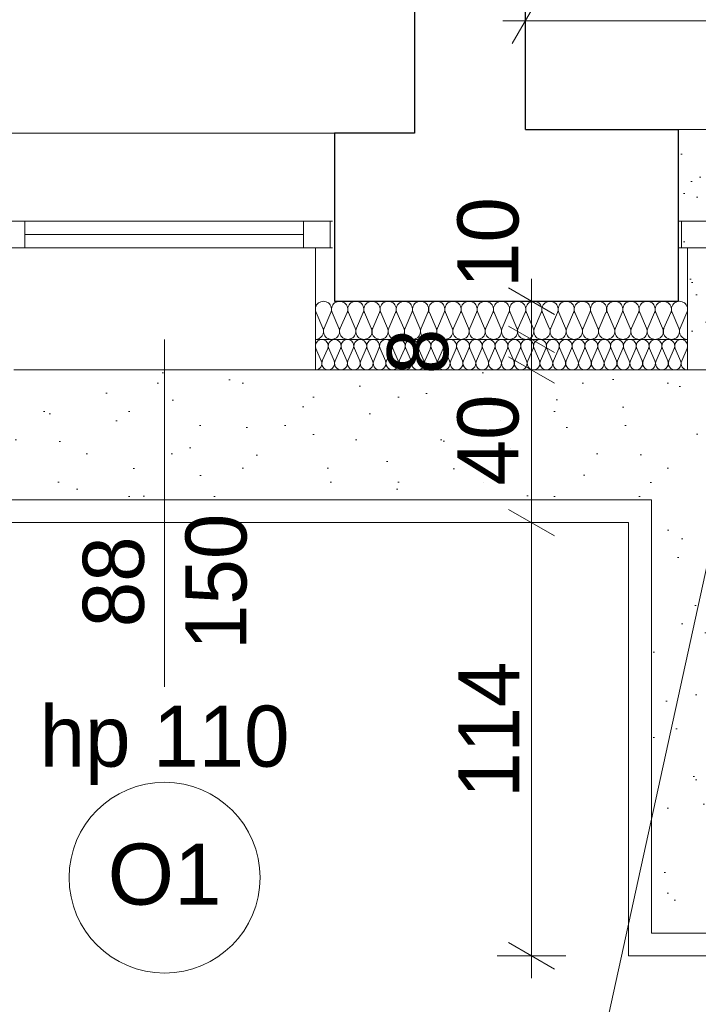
# Model space of a CAD drawing. Extents: x -613240 to -325500, y -25863 to 152403.
# Tile 49 of 254: x -420149 to -418372, y 21071 to 23650. Entities that reach past the tile are written whole.
import ezdxf

# ---------------------------------------------------------------- set-up
doc = ezdxf.new("R2010")
doc.units = 0
doc.header["$MEASUREMENT"] = 0
for name, color, linetype in [('Arch ocieplenie', 7, 'Continuous'), ('Arch opisy', 7, 'Continuous'), ('Inwent Izolacje', 7, 'Continuous'), ('INWENT WYMIARY', 7, 'Continuous')]:
    doc.layers.add(name, color=color, linetype=linetype)
for name, color, linetype, lineweight, true_color in [('Arch ocieplenie_Nr_Pióra__9', 7, 'Continuous', 13, 0x3dad99), ('Arch okna_Nr_Pióra__82', 7, 'Continuous', 20, 0xaaaaaa), ('Arch opisy okien_Nr_Pióra__9', 7, 'Continuous', 13, 0x3dad99), ('Arch opisy_Nr_Pióra__9', 7, 'Continuous', 13, 0x3dad99), ('Arch wyburzenia_Nr_Pióra__2', 7, 'Continuous', 13, 0x7f7f7f), ('Arch wykończenie_Nr_Pióra__3', 7, 'Continuous', 18, 0xff6600), ('Inwent Izolacje_Nr_Pióra__2', 7, 'Continuous', 13, 0x7f7f7f), ('INWENT.ŚCIANY_Nr_Pióra__2', 7, 'Continuous', 13, 0x7f7f7f)]:
    doc.layers.add(name, color=color, linetype=linetype, lineweight=lineweight, true_color=true_color)
for name, color, linetype, lineweight in [('Arch opisy_Nr_Pióra__21', 7, 'Continuous', 9), ('Arch opisy_Nr_Pióra__95', 6, 'Continuous', 13), ('Arch teren_Nr_Pióra__5', 7, 'Continuous', 13), ('INWENT WYMIARY_Nr_Pióra__21', 7, 'Continuous', 9), ('INWENT. OKNA_Nr_Pióra__21', 7, 'Continuous', 9), ('INWENT. OKNA_Nr_Pióra__5', 7, 'Continuous', 13), ('INWENT.ŚCIANY_Nr_Pióra__1', 7, 'Continuous', 25), ('INWENT.ŚCIANY_Nr_Pióra__21', 7, 'Continuous', 9)]:
    doc.layers.add(name, color=color, linetype=linetype, lineweight=lineweight)
doc.styles.add('GENERATED_STYLE_1', font='txt')
doc.styles.add('GENERATED_STYLE_10', font='arial.ttf')
doc.styles.add('GENERATED_STYLE_5', font='txt')
doc.dimstyles.new('GENERATED_STYLE__1', dxfattribs={"dimtxt": 160.000002, "dimasz": 91.2, "dimexe": 0.18, "dimexo": 0, "dimgap": 0.09, "dimtad": 1, "dimtih": 1, "dimtoh": 1, "dimdec": 0, "dimlfac": 0.1, "dimzin": 0, "dimdsep": 46, "dimtxsty": 'GENERATED_STYLE_1', "dimblk": 'ARROWHEAD_2', "dimblk1": 'ARROWHEAD_2', "dimblk2": 'ARROWHEAD_2', "dimcen": 0.09, "dimclrd": 7, "dimclre": 7, "dimclrt": 7, "dimazin": 0, "dimtfac": 1, "dimtdec": 4, "dimtmove": 2, "dimatfit": 3, "dimfxl": 0, "dimtolj": 1, "dimtzin": 0, "dimarcsym": 0})
doc.dimstyles.new('GENERATED_STYLE__2', dxfattribs={"dimtxt": 160.000002, "dimasz": 91.2, "dimexe": 0.18, "dimexo": 0, "dimgap": 0.09, "dimtad": 1, "dimtih": 1, "dimtoh": 1, "dimdec": 0, "dimlfac": 0.1, "dimzin": 0, "dimdsep": 46, "dimtxsty": 'GENERATED_STYLE_1', "dimblk": 'ARROWHEAD_2', "dimblk1": 'ARROWHEAD_2', "dimblk2": 'ARROWHEAD_2', "dimcen": 0.09, "dimclrd": 7, "dimclre": 7, "dimclrt": 7, "dimazin": 0, "dimtfac": 1, "dimtdec": 4, "dimtmove": 0, "dimatfit": 3, "dimfxl": 0, "dimtolj": 1, "dimtzin": 0, "dimarcsym": 0})
doc.dimstyles.new('GENERATED_STYLE__3', dxfattribs={"dimtxt": 160.000002, "dimasz": 91.2, "dimexe": 0.18, "dimexo": 0, "dimgap": 0.09, "dimtad": 1, "dimdec": 0, "dimlfac": 0.1, "dimzin": 0, "dimdsep": 46, "dimtxsty": 'GENERATED_STYLE_1', "dimblk": 'ARROWHEAD_2', "dimblk1": 'ARROWHEAD_2', "dimblk2": 'ARROWHEAD_2', "dimcen": 0.09, "dimclrd": 7, "dimclre": 7, "dimclrt": 7, "dimazin": 0, "dimtfac": 1, "dimtdec": 4, "dimtmove": 0, "dimatfit": 3, "dimfxl": 0, "dimtolj": 1, "dimtzin": 0, "dimarcsym": 0})
doc.dimstyles.new('GENERATED_STYLE__9', dxfattribs={"dimtxt": 0.18, "dimasz": 109.44, "dimexe": 0.18, "dimexo": 0.0625, "dimgap": 0.09, "dimtad": 0, "dimtih": 1, "dimtoh": 1, "dimdec": 4, "dimzin": 0, "dimdsep": 46, "dimcen": 0.09, "dimadec": 0, "dimazin": 0, "dimtfac": 1, "dimtdec": 4, "dimtmove": 0, "dimatfit": 3, "dimldrblk": 'ARROWHEAD_11', "dimfxl": 0, "dimtolj": 1, "dimtzin": 0, "dimarcsym": 0})

# ---------------------------------------------------------------- blocks, each defined once
blk = doc.blocks.new('Izolacja cieplna 14_5', base_point=(-419374.9, 22732.6))
at = {"layer": 'Arch ocieplenie_Nr_Pióra__9', "linetype": 'Continuous'}
for p, q in [((-419373.5, 22788.8), (-419359.5, 22756.5)), ((-419356.7, 22756.5), (-419342.7, 22788.8)), ((-419339.9, 22788.8), (-419325.9, 22756.5)), ((-419323.1, 22756.5), (-419309.1, 22788.8)), ((-419306.3, 22788.8), (-419292.3, 22756.5)), ((-419289.5, 22756.5), (-419275.5, 22788.8)), ((-419272.7, 22788.8), (-419258.7, 22756.5)), ((-419255.9, 22756.5), (-419241.9, 22788.8)), ((-419239.1, 22788.8), (-419225.1, 22756.5)), ((-419222.2, 22756.5), (-419208.3, 22788.8)), ((-419205.4, 22788.8), (-419191.4, 22756.5)), ((-419188.6, 22756.5), (-419174.6, 22788.8)), ((-419171.8, 22788.8), (-419157.8, 22756.5)), ((-419155, 22756.5), (-419141, 22788.8)), ((-419138.2, 22788.8), (-419124.2, 22756.5)), ((-419121.4, 22756.5), (-419107.4, 22788.8)), ((-419104.6, 22788.8), (-419090.6, 22756.5)), ((-419087.8, 22756.5), (-419073.8, 22788.8)), ((-419070.9, 22788.8), (-419057, 22756.5)), ((-419054.1, 22756.5), (-419040.2, 22788.8)), ((-419037.3, 22788.8), (-419023.3, 22756.5)), ((-419020.5, 22756.5), (-419006.5, 22788.8)), ((-419003.7, 22788.8), (-418989.7, 22756.5)), ((-418986.9, 22756.5), (-418972.9, 22788.8)), ((-418970.1, 22788.8), (-418956.1, 22756.5)), ((-418953.3, 22756.5), (-418939.3, 22788.8)), ((-418936.5, 22788.8), (-418922.5, 22756.5)), ((-418919.7, 22756.5), (-418905.7, 22788.8)), ((-418902.8, 22788.8), (-418888.9, 22756.5)), ((-418886, 22756.5), (-418872, 22788.8)), ((-418869.2, 22788.8), (-418855.2, 22756.5)), ((-418852.4, 22756.5), (-418838.4, 22788.8)), ((-418835.6, 22788.8), (-418821.6, 22756.5)), ((-418818.8, 22756.5), (-418804.8, 22788.8)), ((-418802, 22788.8), (-418788, 22756.5)), ((-418785.2, 22756.5), (-418771.2, 22788.8)), ((-418768.4, 22788.8), (-418754.4, 22756.5)), ((-418751.6, 22756.5), (-418737.6, 22788.8)), ((-418734.7, 22788.8), (-418720.8, 22756.5)), ((-418717.9, 22756.5), (-418703.9, 22788.8)), ((-418701.1, 22788.8), (-418687.1, 22756.5)), ((-418684.3, 22756.5), (-418670.3, 22788.8)), ((-418667.5, 22788.8), (-418653.5, 22756.5)), ((-418650.7, 22756.5), (-418636.7, 22788.8)), ((-418633.9, 22788.8), (-418619.9, 22756.5)), ((-418617.1, 22756.5), (-418603.1, 22788.8)), ((-418600.3, 22788.8), (-418586.3, 22756.5)), ((-418583.4, 22756.5), (-418569.5, 22788.8)), ((-418566.6, 22788.8), (-418552.7, 22756.5)), ((-418549.8, 22756.5), (-418535.8, 22788.8)), ((-418533, 22788.8), (-418519, 22756.5)), ((-418516.2, 22756.5), (-418502.2, 22788.8)), ((-418499.4, 22788.8), (-418485.4, 22756.5)), ((-418482.6, 22756.5), (-418468.6, 22788.8)), ((-418465.8, 22788.8), (-418451.8, 22756.5)), ((-418449, 22756.5), (-418435, 22788.8)), ((-418432.2, 22788.8), (-418418.2, 22756.5)), ((-418415.3, 22756.5), (-418401.4, 22788.8))]:
    blk.add_line(p, q, dxfattribs=at)
for centre, start_param, end_param in [((-419358.1, 22795.6), 4.299595, 8.266775), ((-419324.5, 22795.6), 4.299595, 8.266775), ((-419290.9, 22795.6), 4.299595, 8.266775), ((-419257.3, 22795.6), 4.299595, 8.266775), ((-419223.7, 22795.6), 4.299595, 8.266775), ((-419190, 22795.6), 4.299595, 8.266775), ((-419156.4, 22795.6), 4.299595, 8.266775), ((-419122.8, 22795.6), 4.299595, 8.266775), ((-419089.2, 22795.6), 4.299595, 8.266775), ((-419055.6, 22795.6), 4.299595, 8.266775), ((-419021.9, 22795.6), 4.299595, 8.266775), ((-418988.3, 22795.6), 4.299595, 8.266775), ((-418954.7, 22795.6), 4.299595, 8.266775), ((-418921.1, 22795.6), 4.299595, 8.266775), ((-418887.4, 22795.6), 4.299595, 8.266775), ((-418853.8, 22795.6), 4.299595, 8.266775), ((-418820.2, 22795.6), 4.299595, 8.266775), ((-418786.6, 22795.6), 4.299595, 8.266775), ((-418753, 22795.6), 4.299595, 8.266775), ((-418719.3, 22795.6), 4.299595, 8.266775), ((-418685.7, 22795.6), 4.299595, 8.266775), ((-418652.1, 22795.6), 4.299595, 8.266775), ((-418618.5, 22795.6), 4.299595, 8.266775), ((-418584.9, 22795.6), 4.299595, 8.266775), ((-418551.2, 22795.6), 4.299595, 8.266775), ((-418517.6, 22795.6), 4.299595, 8.266775), ((-418484, 22795.6), 4.299595, 8.266775), ((-418450.4, 22795.6), 4.299595, 8.266775), ((-418416.8, 22795.6), 4.299595, 8.266775), ((-419374.9, 22749.6), 3.141593, 5.125182), ((-419341.3, 22749.6), 1.158004, 5.125183), ((-419307.7, 22749.6), 1.158004, 5.125183), ((-419274.1, 22749.6), 1.158004, 5.125183), ((-419240.5, 22749.6), 1.158004, 5.125183), ((-419206.8, 22749.6), 1.158004, 5.125183), ((-419173.2, 22749.6), 1.158004, 5.125183), ((-419139.6, 22749.6), 1.158004, 5.125183), ((-419106, 22749.6), 1.158004, 5.125183), ((-419072.4, 22749.6), 1.158004, 5.125183), ((-419038.7, 22749.6), 1.158004, 5.125183), ((-419005.1, 22749.6), 1.158004, 5.125183), ((-418971.5, 22749.6), 1.158004, 5.125183), ((-418937.9, 22749.6), 1.158004, 5.125183), ((-418904.3, 22749.6), 1.158004, 5.125183), ((-418870.6, 22749.6), 1.158004, 5.125183), ((-418837, 22749.6), 1.158004, 5.125183), ((-418803.4, 22749.6), 1.158004, 5.125183), ((-418769.8, 22749.6), 1.158004, 5.125183), ((-418736.2, 22749.6), 1.158004, 5.125183), ((-418702.5, 22749.6), 1.158004, 5.125183), ((-418668.9, 22749.6), 1.158004, 5.125183), ((-418635.3, 22749.6), 1.158004, 5.125183), ((-418601.7, 22749.6), 1.158004, 5.125183), ((-418568.1, 22749.6), 1.158004, 5.125183), ((-418534.4, 22749.6), 1.158004, 5.125183), ((-418500.8, 22749.6), 1.158004, 5.125183), ((-418467.2, 22749.6), 1.158004, 5.125183), ((-418433.6, 22749.6), 1.158004, 5.125183), ((-418399.9, 22749.6), 1.158004, 3.141593)]:
    blk.add_ellipse(centre, major_axis=(0, 17), ratio=0.988013, start_param=start_param, end_param=end_param, dxfattribs=at)
blk = doc.blocks.new('Izolacja cieplna 14_260', base_point=(-419374.9, 22812.6))
at = {"layer": 'Inwent Izolacje_Nr_Pióra__2', "linetype": 'Continuous'}
for p, q in [((-419373.2, 22882.8), (-419355.5, 22842.4)), ((-419352, 22842.4), (-419334.3, 22882.8)), ((-419330.8, 22882.8), (-419313.1, 22842.4)), ((-419309.6, 22842.4), (-419291.9, 22882.8)), ((-419288.4, 22882.8), (-419270.7, 22842.4)), ((-419267.2, 22842.4), (-419249.6, 22882.8)), ((-419246, 22882.8), (-419228.4, 22842.4)), ((-419224.8, 22842.4), (-419207.2, 22882.8)), ((-419203.6, 22882.8), (-419186, 22842.4)), ((-419182.4, 22842.4), (-419164.8, 22882.8)), ((-419161.2, 22882.8), (-419143.6, 22842.4)), ((-419140, 22842.4), (-419122.4, 22882.8)), ((-419118.8, 22882.8), (-419101.2, 22842.4)), ((-419097.6, 22842.4), (-419080, 22882.8)), ((-419076.4, 22882.8), (-419058.8, 22842.4)), ((-419055.2, 22842.4), (-419037.6, 22882.8)), ((-419034, 22882.8), (-419016.4, 22842.4)), ((-419012.8, 22842.4), (-418995.2, 22882.8)), ((-418991.6, 22882.8), (-418974, 22842.4)), ((-418970.4, 22842.4), (-418952.8, 22882.8)), ((-418949.3, 22882.8), (-418931.6, 22842.4)), ((-418928.1, 22842.4), (-418910.4, 22882.8)), ((-418906.9, 22882.8), (-418889.2, 22842.4)), ((-418885.7, 22842.4), (-418868, 22882.8)), ((-418864.5, 22882.8), (-418846.8, 22842.4)), ((-418843.3, 22842.4), (-418825.6, 22882.8)), ((-418822.1, 22882.8), (-418804.4, 22842.4)), ((-418800.9, 22842.4), (-418783.2, 22882.8)), ((-418779.7, 22882.8), (-418762.1, 22842.4)), ((-418758.5, 22842.4), (-418740.9, 22882.8)), ((-418737.3, 22882.8), (-418719.7, 22842.4)), ((-418716.1, 22842.4), (-418698.5, 22882.8)), ((-418694.9, 22882.8), (-418677.3, 22842.4)), ((-418673.7, 22842.4), (-418656.1, 22882.8)), ((-418652.5, 22882.8), (-418634.9, 22842.4)), ((-418631.3, 22842.4), (-418613.7, 22882.8)), ((-418610.1, 22882.8), (-418592.5, 22842.4)), ((-418588.9, 22842.4), (-418571.3, 22882.8)), ((-418567.7, 22882.8), (-418550.1, 22842.4)), ((-418546.5, 22842.4), (-418528.9, 22882.8)), ((-418525.3, 22882.8), (-418507.7, 22842.4)), ((-418504.1, 22842.4), (-418486.5, 22882.8)), ((-418482.9, 22882.8), (-418465.3, 22842.4)), ((-418461.8, 22842.4), (-418444.1, 22882.8)), ((-418440.6, 22882.8), (-418422.9, 22842.4)), ((-418419.4, 22842.4), (-418401.7, 22882.8))]:
    blk.add_line(p, q, dxfattribs=at)
for centre, start_param, end_param in [((-419353.8, 22891.3), 4.299595, 8.266775), ((-419311.4, 22891.3), 4.299595, 8.266775), ((-419269, 22891.3), 4.299595, 8.266775), ((-419226.6, 22891.3), 4.299595, 8.266775), ((-419184.2, 22891.3), 4.299595, 8.266775), ((-419141.8, 22891.3), 4.299595, 8.266775), ((-419099.4, 22891.3), 4.299595, 8.266775), ((-419057, 22891.3), 4.299595, 8.266775), ((-419014.6, 22891.3), 4.299595, 8.266775), ((-418972.2, 22891.3), 4.299595, 8.266775), ((-418929.8, 22891.3), 4.299595, 8.266775), ((-418887.4, 22891.3), 4.299595, 8.266775), ((-418845.1, 22891.3), 4.299595, 8.266775), ((-418802.7, 22891.3), 4.299595, 8.266775), ((-418760.3, 22891.3), 4.299595, 8.266775), ((-418717.9, 22891.3), 4.299595, 8.266775), ((-418675.5, 22891.3), 4.299595, 8.266775), ((-418633.1, 22891.3), 4.299595, 8.266775), ((-418590.7, 22891.3), 4.299595, 8.266775), ((-418548.3, 22891.3), 4.299595, 8.266775), ((-418505.9, 22891.3), 4.299595, 8.266775), ((-418463.5, 22891.3), 4.299595, 8.266775), ((-418421.1, 22891.3), 4.299595, 8.266775), ((-419374.9, 22833.9), 3.141593, 5.125182), ((-419332.6, 22833.9), 1.158004, 5.125183), ((-419290.2, 22833.9), 1.158004, 5.125183), ((-419247.8, 22833.9), 1.158004, 5.125183), ((-419205.4, 22833.9), 1.158004, 5.125183), ((-419163, 22833.9), 1.158004, 5.125183), ((-419120.6, 22833.9), 1.158004, 5.125183), ((-419078.2, 22833.9), 1.158004, 5.125183), ((-419035.8, 22833.9), 1.158004, 5.125183), ((-418993.4, 22833.9), 1.158004, 5.125183), ((-418951, 22833.9), 1.158004, 5.125183), ((-418908.6, 22833.9), 1.158004, 5.125183), ((-418866.3, 22833.9), 1.158004, 5.125183), ((-418823.9, 22833.9), 1.158004, 5.125183), ((-418781.5, 22833.9), 1.158004, 5.125183), ((-418739.1, 22833.9), 1.158004, 5.125183), ((-418696.7, 22833.9), 1.158004, 5.125183), ((-418654.3, 22833.9), 1.158004, 5.125183), ((-418611.9, 22833.9), 1.158004, 5.125183), ((-418569.5, 22833.9), 1.158004, 5.125183), ((-418527.1, 22833.9), 1.158004, 5.125183), ((-418484.7, 22833.9), 1.158004, 5.125183), ((-418442.3, 22833.9), 1.158004, 5.125183), ((-418399.9, 22833.9), 1.158004, 3.141593)]:
    blk.add_ellipse(centre, major_axis=(0, 21.3), ratio=0.996607, start_param=start_param, end_param=end_param, dxfattribs=at)
blk = doc.blocks.new('Linia_17', base_point=(-418731.9, 20472.9))
at = {"layer": 'Arch opisy_Nr_Pióra__21', "linetype": 'Continuous'}
blk.add_hatch(color=256, dxfattribs=at).paths.add_polyline_path([(-418150.9, 22899), (-418154.7, 22918.1), (-418165.5, 22934.3), (-418181.7, 22945.2), (-418200.9, 22949), (-418220, 22945.2), (-418236.2, 22934.3), (-418247.1, 22918.1), (-418250.9, 22899), (-418247.1, 22879.8), (-418236.2, 22863.6), (-418220, 22852.8), (-418200.9, 22849), (-418181.7, 22852.8), (-418165.5, 22863.6), (-418154.7, 22879.8)], flags=0)
blk.add_line((-418731.9, 20472.9), (-418211.6, 22850.1), dxfattribs=at)
blk.add_circle((-418200.9, 22899), 50, dxfattribs=at)
blk = doc.blocks.new('*D472')
at = {"layer": 'INWENT WYMIARY_Nr_Pióra__21', "linetype": 'Continuous'}
for p, q in [((-418824.9, 23557.5), (-418824.9, 23737.5)), ((-415264.9, 23557.5), (-415264.9, 23737.5)), ((-418790.3, 23707.5), (-418859.6, 23587.5)), ((-415299.6, 23587.5), (-415230.3, 23707.5)), ((-418883.6, 23647.5), (-418824.9, 23647.5)), ((-418824.9, 23647.5), (-415264.9, 23647.5)), ((-415264.9, 23647.5), (-415206.3, 23647.5))]:
    blk.add_line(p, q, dxfattribs=at)
at = {"layer": 'INWENT WYMIARY_Nr_Pióra__21', "insert": (-417446.4, 23679.5), "char_height": 160, "attachment_point": 7, "style": 'GENERATED_STYLE_1'}
blk.add_mtext('{356}', dxfattribs=at)
blk = doc.blocks.new('ARROWHEAD_2')
at = {"color": 0, "linetype": 'Continuous', "lineweight": 0}
for p, q in [((-0.378, -0.655), (0.378, 0.655)), ((0, 0), (-1, 0))]:
    blk.add_line(p, q, dxfattribs=at)
blk = doc.blocks.new('*D486')
at = {"layer": 'INWENT WYMIARY_Nr_Pióra__21', "linetype": 'Continuous'}
for p, q in [((-418868.7, 22367.3), (-418748.7, 22298)), ((-418718.7, 22332.6), (-418898.7, 22332.6)), ((-418808.7, 21197.6), (-418808.7, 22332.6)), ((-418868.7, 21232.3), (-418748.7, 21163)), ((-418718.7, 21197.6), (-418898.7, 21197.6)), ((-418808.7, 21138.9), (-418808.7, 21197.6))]:
    blk.add_line(p, q, dxfattribs=at)
at = {"layer": 'INWENT WYMIARY_Nr_Pióra__21', "char_height": 160, "attachment_point": 7, "rotation": 90, "style": 'GENERATED_STYLE_1'}
for s, insert in [('{10}', (-418840.7, 22947.3)), ('{8}', (-419024.7, 22721.4)), ('{40}', (-418840.7, 22430.2)), ('{114}', (-418840.7, 21611.5))]:
    blk.add_mtext(s, dxfattribs=dict(at, insert=insert))
blk = doc.blocks.new('*D487')
at = {"layer": 'INWENT WYMIARY_Nr_Pióra__21', "linetype": 'Continuous'}
for p, q in [((-418868.7, 22767.3), (-418748.7, 22698)), ((-418718.7, 22732.6), (-418898.7, 22732.6)), ((-418808.7, 22332.6), (-418808.7, 22732.6)), ((-418868.7, 22367.3), (-418748.7, 22298)), ((-418718.7, 22332.6), (-418898.7, 22332.6))]:
    blk.add_line(p, q, dxfattribs=at)
at = {"layer": 'INWENT WYMIARY_Nr_Pióra__21', "char_height": 160, "attachment_point": 7, "rotation": 90, "style": 'GENERATED_STYLE_1'}
for s, insert in [('{10}', (-418840.7, 22947.3)), ('{8}', (-419024.7, 22721.4)), ('{40}', (-418840.7, 22430.2)), ('{114}', (-418840.7, 21611.5))]:
    blk.add_mtext(s, dxfattribs=dict(at, insert=insert))
blk = doc.blocks.new('*D488')
at = {"layer": 'INWENT WYMIARY_Nr_Pióra__21', "linetype": 'Continuous'}
for p, q in [((-418868.7, 22847.3), (-418748.7, 22778)), ((-418718.7, 22812.6), (-418898.7, 22812.6)), ((-418808.7, 22732.6), (-418808.7, 22812.6)), ((-418868.7, 22767.3), (-418748.7, 22698)), ((-418718.7, 22732.6), (-418898.7, 22732.6))]:
    blk.add_line(p, q, dxfattribs=at)
at = {"layer": 'INWENT WYMIARY_Nr_Pióra__21', "char_height": 160, "attachment_point": 7, "rotation": 90, "style": 'GENERATED_STYLE_1'}
for s, insert in [('{10}', (-418840.7, 22947.3)), ('{8}', (-419024.7, 22721.4)), ('{40}', (-418840.7, 22430.2)), ('{114}', (-418840.7, 21611.5))]:
    blk.add_mtext(s, dxfattribs=dict(at, insert=insert))
blk = doc.blocks.new('*D489')
at = {"layer": 'INWENT WYMIARY_Nr_Pióra__21', "linetype": 'Continuous'}
for p, q in [((-418808.7, 22912.6), (-418808.7, 22971.3)), ((-418748.7, 22878), (-418868.7, 22947.3)), ((-418718.7, 22912.6), (-418898.7, 22912.6)), ((-418808.7, 22812.6), (-418808.7, 22912.6)), ((-418868.7, 22847.3), (-418748.7, 22778)), ((-418718.7, 22812.6), (-418898.7, 22812.6))]:
    blk.add_line(p, q, dxfattribs=at)
at = {"layer": 'INWENT WYMIARY_Nr_Pióra__21', "char_height": 160, "attachment_point": 7, "rotation": 90, "style": 'GENERATED_STYLE_1'}
for s, insert in [('{10}', (-418840.7, 22947.3)), ('{8}', (-419024.7, 22721.4)), ('{40}', (-418840.7, 22430.2)), ('{114}', (-418840.7, 21611.5))]:
    blk.add_mtext(s, dxfattribs=dict(at, insert=insert))
blk = doc.blocks.new('*D673')
at = {"layer": 'INWENT WYMIARY_Nr_Pióra__21', "linetype": 'Continuous'}
for p, q in [((-418554.9, 20762.7), (-418554.9, 20942.7)), ((-414757.4, 20762.7), (-414757.4, 20942.7)), ((-418520.3, 20912.7), (-418589.6, 20792.7)), ((-414792, 20792.7), (-414722.7, 20912.7)), ((-418613.6, 20852.7), (-418554.9, 20852.7)), ((-418554.9, 20852.7), (-414757.4, 20852.7)), ((-414757.4, 20852.7), (-414698.7, 20852.7))]:
    blk.add_line(p, q, dxfattribs=at)
at = {"layer": 'INWENT WYMIARY_Nr_Pióra__21', "insert": (-416809.8, 20884.7), "char_height": 160, "attachment_point": 7, "style": 'GENERATED_STYLE_1'}
blk.add_mtext('{380}', dxfattribs=at)
blk = doc.blocks.new('ARROWHEAD_11')
at = {"color": 0, "linetype": 'Continuous', "lineweight": 0}
blk.add_line((0, 0), (-1, 0), dxfattribs=at)
at = {"color": 0, "linetype": 'Continuous', "lineweight": 0, "const_width": 0.25, "flags": 128}
blk.add_lwpolyline([(-0.125, 0, 1), (0.125, 0, 1)], format="xyb", close=True, dxfattribs=at)

msp = doc.modelspace()

# ---------------------------------------------------------------- hatches: boundary and pattern name
at = {"layer": 'Arch okna_Nr_Pióra__82', "linetype": 'Continuous'}
h = msp.add_hatch(dxfattribs=at)
h.set_pattern_fill('Render', color=256, style=0, pattern_type=2)
h.set_pattern_definition([(45, (0, 350), (-111.36932, 111.36932), [0, -105, 0, -157.5]), (110, (350, 350), (148.00159, 53.86817), [0, -77, 0, -133])])
h.paths.add_polyline_path([(-415304.9, 22682.6), (-415304.9, 22732.6), (-422864.9, 22732.6), (-422864.9, 22392.6), (-418494.9, 22392.6), (-418494.9, 21257.6), (-414819.7, 21257.6), (-414818.3, 22682.6)], flags=0)
h.paths.add_polyline_path([(-417224.9, 22232.6), (-417224.9, 21407.6), (-418224.9, 21407.6), (-418224.9, 22232.6)], flags=0)
h.paths.add_polyline_path([(-416424.9, 21407.6), (-416424.9, 22232.6), (-415424.9, 22232.6), (-415424.9, 21407.6)], flags=0)
at = {"layer": 'Arch wyburzenia_Nr_Pióra__2', "linetype": 'Continuous'}
h = msp.add_hatch(dxfattribs=at)
h.set_pattern_fill('Cut_Stone', color=256, style=0, pattern_type=2)
h.set_pattern_definition([(45, (0, 200), (-63.63961, 63.63961), [0, -60, 0, -90]), (110, (200, 200), (84.572336, 30.781813), [0, -44, 0, -76])])
h.paths.add_polyline_path([(-418424.9, 23052.6), (-418399.9, 23052.6), (-418399.9, 22732.6), (-417979.9, 22732.6), (-417559.9, 22732.6), (-417559.9, 23052.6), (-417534.9, 23052.6), (-417534.9, 23362.6), (-417559.9, 23362.6), (-418399.9, 23362.6), (-418424.9, 23362.6)], flags=0)

# ---------------------------------------------------------------- linework, layer by layer
at = {"layer": 'Arch opisy_Nr_Pióra__9', "linetype": 'Continuous'}
msp.add_circle((-419769.9, 21402.6), 250, dxfattribs=at)
at = {"layer": 'Arch teren_Nr_Pióra__5', "linetype": 'Continuous'}
for p, q in [((-418494.9, 22392.6), (-422864.9, 22392.6)), ((-418494.9, 21257.6), (-418494.9, 22392.6)), ((-418554.9, 22332.6), (-422864.9, 22332.6)), ((-418554.9, 21197.6), (-418554.9, 22332.6)), ((-414817.4, 21257.6), (-418494.9, 21257.6)), ((-414757.4, 21197.6), (-418554.9, 21197.6))]:
    msp.add_line(p, q, dxfattribs=at)
at = {"layer": 'Arch wykończenie_Nr_Pióra__3', "linetype": 'Continuous'}
for p, q in [((-419374.9, 22732.6), (-419374.9, 23052.6)), ((-418399.9, 22732.6), (-418399.9, 23052.6)), ((-419374.9, 22732.6), (-418399.9, 22732.6))]:
    msp.add_line(p, q, dxfattribs=at)
at = {"layer": 'INWENT. OKNA_Nr_Pióra__5', "linetype": 'Continuous'}
for p, q in [((-420209.9, 23122.6), (-419329.9, 23122.6)), ((-420135.9, 23122.6), (-420135.9, 23052.6)), ((-419405.9, 23122.6), (-419405.9, 23052.6)), ((-419335.9, 23122.6), (-419335.9, 23052.6)), ((-418424.9, 23122.6), (-417534.9, 23122.6)), ((-418415.9, 23122.6), (-418415.9, 23052.6)), ((-420135.9, 23087.6), (-419405.9, 23087.6)), ((-420209.9, 23052.6), (-419329.9, 23052.6)), ((-418424.9, 23052.6), (-417534.9, 23052.6)), ((-419769.9, 22812.6), (-419769.9, 21902.6))]:
    msp.add_line(p, q, dxfattribs=at)
at = {"layer": 'INWENT.ŚCIANY_Nr_Pióra__1', "linetype": 'Continuous'}
for p, q in [((-419114.9, 25052.6), (-419114.9, 23352.6)), ((-418824.9, 23362.6), (-418824.9, 24432.6)), ((-419324.9, 23352.6), (-419324.9, 22912.6)), ((-419114.9, 23352.6), (-419324.9, 23352.6)), ((-418824.9, 23362.6), (-418424.9, 23362.6)), ((-418424.9, 23362.6), (-418424.9, 22912.6)), ((-419324.9, 22912.6), (-418424.9, 22912.6))]:
    msp.add_line(p, q, dxfattribs=at)
at = {"layer": 'INWENT.ŚCIANY_Nr_Pióra__2', "linetype": 'Continuous'}
msp.add_line((-419374.9, 22812.6), (-418399.9, 22812.6), dxfattribs=at)
at = {"layer": 'INWENT.ŚCIANY_Nr_Pióra__21', "linetype": 'Continuous'}
for p, q in [((-420214.9, 23352.6), (-419324.9, 23352.6)), ((-418424.9, 23362.6), (-417534.9, 23362.6)), ((-420164.9, 22732.6), (-419374.9, 22732.6)), ((-418399.9, 22732.6), (-417559.9, 22732.6))]:
    msp.add_line(p, q, dxfattribs=at)

# ---------------------------------------------------------------- block references
at = {"layer": 'Arch ocieplenie', "color": 104, "linetype": 'Continuous', "lineweight": 13, "true_color": 0x029e21}
msp.add_blockref('Izolacja cieplna 14_5', (-419374.9, 22732.6), dxfattribs=at)
at = {"layer": 'Arch opisy', "linetype": 'Continuous'}
msp.add_blockref('Linia_17', (-418731.9, 20472.9), dxfattribs=at)
at = {"layer": 'Inwent Izolacje', "color": 104, "linetype": 'Continuous', "lineweight": 13, "true_color": 0x029e21}
msp.add_blockref('Izolacja cieplna 14_260', (-419374.9, 22812.6), dxfattribs=at)

# ---------------------------------------------------------------- texts
at = {"layer": 'Arch opisy okien_Nr_Pióra__9', "linetype": 'Continuous', "insert": (-419769.9, 21491.8), "char_height": 160, "attachment_point": 2, "style": 'GENERATED_STYLE_10'}
msp.add_mtext('{O1}', dxfattribs=at)
at = {"layer": 'INWENT. OKNA_Nr_Pióra__21', "linetype": 'Continuous', "insert": (-419984.1, 22177.6), "char_height": 160, "width": 709.227, "attachment_point": 2, "rotation": 90, "line_spacing_factor": 1.007581, "style": 'GENERATED_STYLE_5'}
msp.add_mtext('{88\\P150}', dxfattribs=at)
at = {"layer": 'INWENT. OKNA_Nr_Pióra__21', "linetype": 'Continuous', "insert": (-419769.9, 21853.3), "char_height": 160, "attachment_point": 2, "style": 'GENERATED_STYLE_5'}
msp.add_mtext('{hp 110}', dxfattribs=at)

# ---------------------------------------------------------------- dimensions: what is measured, and where the dimension line sits
at = {"layer": 'INWENT WYMIARY', "linetype": 'Continuous'}
for base, p1, p2, dimstyle, picture, middle in [((-418824.9, 23647.5), (-418824.9, 23362.6), (-415264.9, 23362.6), 'GENERATED_STYLE__1', '*D472', (-417264.3, 23759.5)), ((-418554.9, 20852.7), (-418554.9, 21197.6), (-414757.4, 21197.6), 'GENERATED_STYLE__2', '*D673', (-416627.6, 20964.7))]:
    dim = msp.add_linear_dim(base=base, p1=p1, p2=p2, dimstyle=dimstyle, dxfattribs=at)
    dim.commit()
    dim.dimension.update_dxf_attribs({"geometry": picture, "text_midpoint": middle})
for base, p1, p2, picture, middle in [((-418808.71179, 21197.61106), (-418554.94674, 21197.61106), (-418765.13469, 22332.6111), '*D486', (-418920.71179, 21785.59028)), ((-418808.7, 21197.6), (-418765.1, 22332.6), (-418399.9, 22732.6), '*D487', (-418920.7, 22551.6)), ((-418808.7, 21197.6), (-418399.9, 22732.6), (-418399.9, 22812.6), '*D488', (-419104.7, 22782.1)), ((-418808.7, 21197.6), (-418399.9, 22812.6), (-418424.9, 22912.6), '*D489', (-418920.7, 23068.7))]:
    dim = msp.add_linear_dim(base=base, p1=p1, p2=p2, angle=90, dimstyle='GENERATED_STYLE__3', dxfattribs=at)
    dim.commit()
    dim.dimension.update_dxf_attribs({"geometry": picture, "text_midpoint": middle})

# ---------------------------------------------------------------- leaders
at = {"layer": 'Arch opisy_Nr_Pióra__95', "linetype": 'Continuous', "annotation_type": 0, "has_hookline": 1, "hookline_direction": 1, "text_width": 865.7}
for points in [[(-418224.9, 21407.6), (-418520.9, 20147.2), (-418849.8, 20147.2)], [(-416424.9, 21407.6), (-418520.9, 20147.2), (-418849.8, 20147.2)]]:
    msp.add_leader(points, dimstyle='GENERATED_STYLE__9', dxfattribs=at)

doc.saveas('drawing.dxf')
